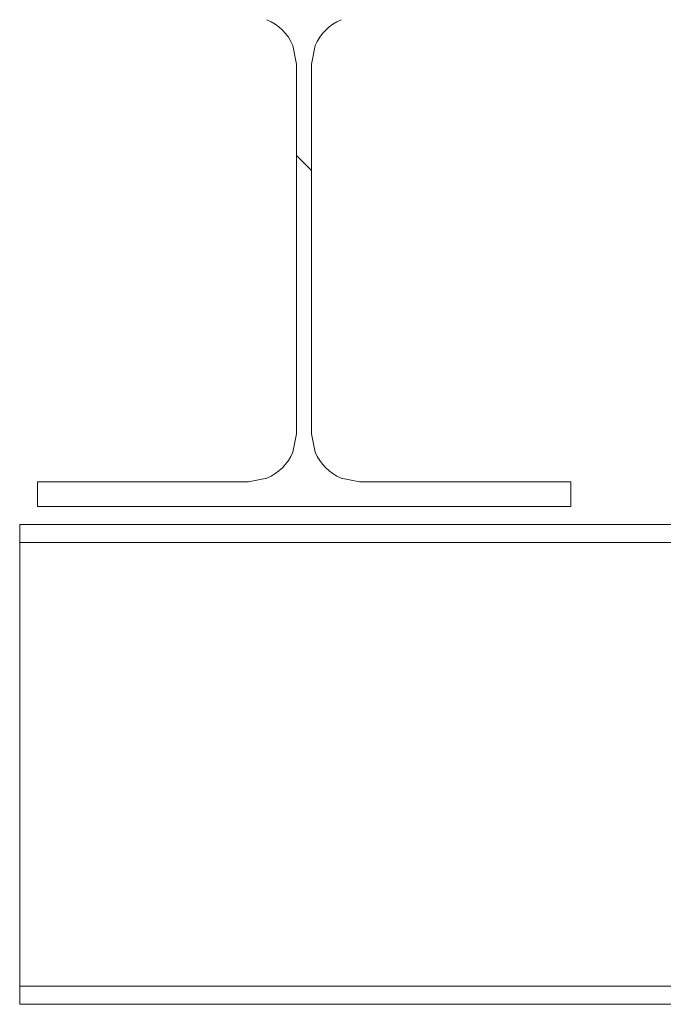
# Model space of a CAD drawing. Header units: millimetres. Extents: x 295996 to 512960, y -33037 to 76497.
# Tile 157 of 256: x 373650 to 374012, y 54045 to 54599. Entities that reach past the tile are written whole.
import ezdxf

# ---------------------------------------------------------------- set-up
doc = ezdxf.new("R2010")
doc.units = ezdxf.units.MM
doc.header["$LTSCALE"] = 0.25
doc.linetypes.add('XKITLINE00', pattern=[0])
doc.layers.add('Položka', color=2, linetype='Continuous', lineweight=0)

msp = doc.modelspace()

# ---------------------------------------------------------------- linework, layer by layer
at = {"layer": 'Položka', "linetype": 'XKITLINE00', "lineweight": 0}
for p, q in [((373806.09418, 54573.76776), (373804.03893, 54584.10021)), ((373816.64943, 54584.10021), (373814.59418, 54573.76776)), ((373806.09418, 54365.76776), (373806.09418, 54573.76776)), ((373814.59418, 54365.76776), (373814.59418, 54573.76776)), ((373814.59418, 54513.79716), (373806.09418, 54522.29716)), ((373804.03893, 54355.4353), (373806.09418, 54365.76776)), ((373814.59418, 54365.76776), (373816.64943, 54355.4353)), ((373660.34418, 54324.76776), (373660.34418, 54338.76776)), ((373660.34418, 54338.76776), (373779.09418, 54338.76776)), ((373779.09418, 54338.76776), (373789.42663, 54340.82301)), ((373831.26173, 54340.82301), (373841.59418, 54338.76776)), ((373841.59418, 54338.76776), (373960.34418, 54338.76776)), ((373960.34418, 54338.76776), (373960.34418, 54324.76776)), ((373960.34418, 54324.76776), (373660.34418, 54324.76776)), ((373650.34906, 54314.76602), (373650.34906, 54044.76602)), ((373650.34906, 54314.76602), (374285.34906, 54314.76602)), ((373650.34906, 54304.56602), (374285.34906, 54304.56602)), ((373650.34906, 54054.96602), (374285.34906, 54054.96602)), ((373650.34906, 54044.76602), (374285.34906, 54044.76602))]:
    msp.add_line(p, q, dxfattribs=at)
for centre, start, end in [((373779.09418, 54573.76776), 22.5, 67.5), ((373841.59418, 54573.76776), 112.5, 157.5), ((373779.09418, 54365.76776), 292.5, 337.5), ((373841.59418, 54365.76776), 202.5, 247.5)]:
    msp.add_arc(centre, 27, start, end, dxfattribs=at)

doc.saveas('drawing.dxf')
